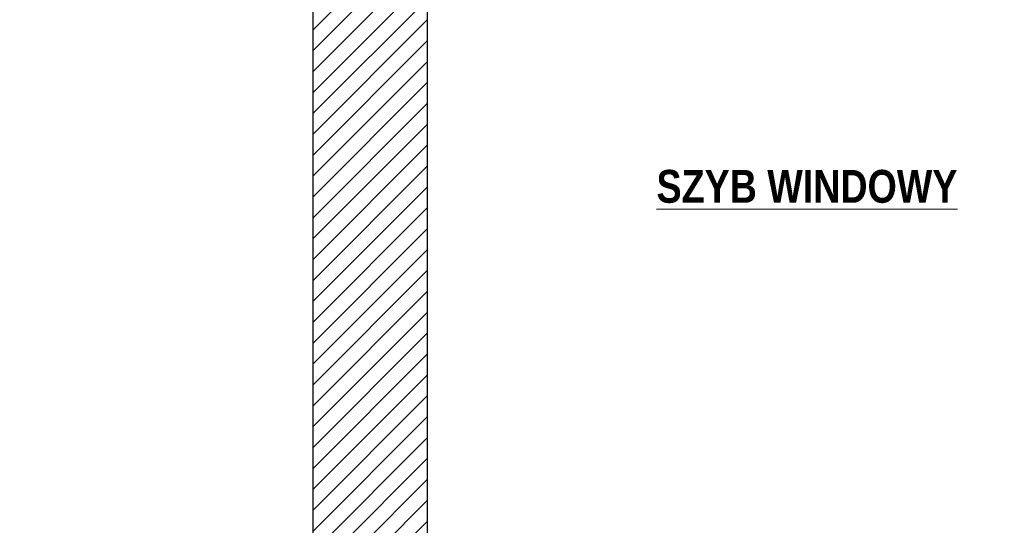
# Model space of a CAD drawing. Header units: millimetres. Extents: x -140780 to 266886, y -104422 to 233759.
# Tile 43 of 104: x 204073 to 207072, y 118625 to 120165. Entities that reach past the tile are written whole.
import ezdxf

# ---------------------------------------------------------------- set-up
doc = ezdxf.new("R2010")
doc.units = ezdxf.units.MM
doc.header["$MEASUREMENT"] = 0
for name, color, linetype, lineweight in [('Konstrukcja - Ogólne_Nr_pióra__1', 7, 'Continuous', 13), ('KR_INW_Nr_pióra__101', 252, 'Continuous', 5), ('KR_INW_Nr_pióra__27', 7, 'Continuous', 25), ('NAPIS_SODON_Nr_pióra__121', 255, 'Continuous', 0)]:
    doc.layers.add(name, color=color, linetype=linetype, lineweight=lineweight)
doc.layers.add('KR_INW', color=7, linetype='Continuous')
doc.layers.add('NAPIS_SODON', color=7, linetype='Continuous')
doc.styles.add('GENERATED_STYLE_2', font='txt')

# ---------------------------------------------------------------- blocks, each defined once
blk = doc.blocks.new('Strop_2', base_point=(188316, 115154.1))
at = {"layer": 'NAPIS_SODON_Nr_pióra__121', "linetype": 'Continuous', "flags": 128}
blk.add_lwpolyline([(188316, 115154.1), (204667.3, 115154.1), (205241.5, 115154.1), (205242.2, 115154.1), (205242.2, 115394.1), (205241.5, 115154.1), (205174.5, 117823.2), (205315.4, 117824.8), (205315.4, 121145.6), (224463.2, 121145.6)], dxfattribs=at)
blk = doc.blocks.new('Ściana_42', base_point=(205315.4, 117824.8))
at = {"layer": 'KR_INW_Nr_pióra__101', "linetype": 'Continuous'}
h = blk.add_hatch(dxfattribs=at)
h.set_pattern_fill('Cegła_licówka', color=256, style=0, pattern_type=2)
h.set_pattern_definition([(45, (0, 0), (-31.819804, 31.819804), [])])
h.paths.add_polyline_path([(205315.4, 117959.8), (205315.4, 121145.6), (204965.4, 121145.6), (204965.4, 117955.8)])
at = {"layer": 'KR_INW_Nr_pióra__27', "linetype": 'Continuous', "flags": 128}
for points in [[(204965.4, 121145.6), (204965.4, 117967.4)], [(205315.4, 118307.1), (205315.4, 121145.6)]]:
    blk.add_lwpolyline(points, dxfattribs=at)

msp = doc.modelspace()

# ---------------------------------------------------------------- block references
at = {"layer": 'KR_INW'}
msp.add_blockref('Ściana_42', (205315.4, 117824.8), dxfattribs=at)
at = {"layer": 'NAPIS_SODON', "color": 255, "linetype": 'Continuous', "lineweight": 0}
msp.add_blockref('Strop_2', (188316, 115154.1), dxfattribs=at)

# ---------------------------------------------------------------- texts
at = {"layer": 'Konstrukcja - Ogólne_Nr_pióra__1', "linetype": 'Continuous', "insert": (206470.7, 119707.7), "char_height": 100, "attachment_point": 2, "style": 'GENERATED_STYLE_2'}
msp.add_mtext('\\A1;{\\fArial Narrow|b1|i0|c238|p34;\\L\\LSZYB WINDOWY}', dxfattribs=at)

doc.saveas('drawing.dxf')
